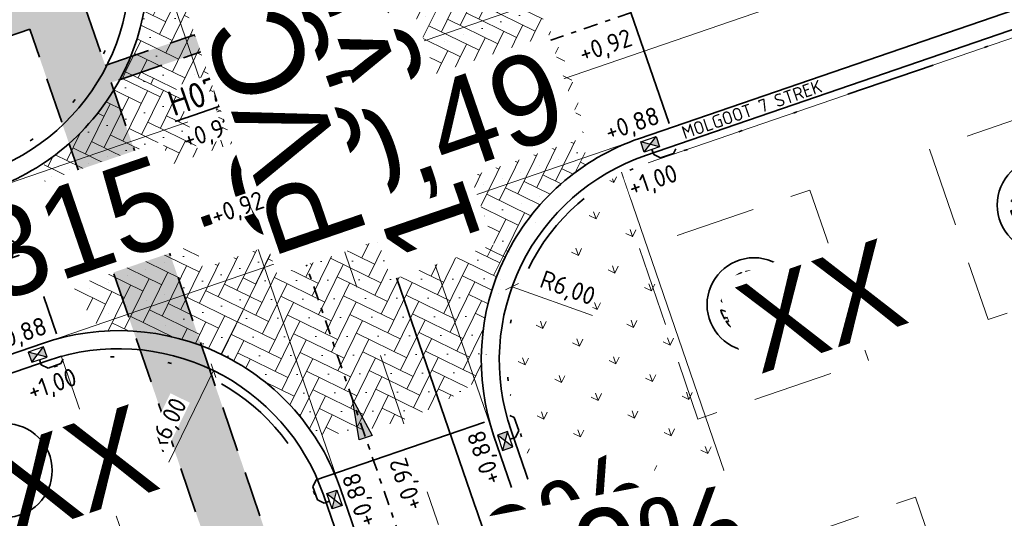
# Model space of a CAD drawing. Header units: metres. Extents: x 264779 to 275389, y 575281 to 580396.
# Tile 107 of 174: x 265380 to 265408, y 576980 to 576994. Entities that reach past the tile are written whole.
import ezdxf
from ezdxf.enums import TextEntityAlignment as Align

# ---------------------------------------------------------------- set-up
doc = ezdxf.new("R2018")
doc.units = ezdxf.units.M
doc.set_wipeout_variables(frame=1)
for name, pattern in [('AM-AS', [16, 10, -2, 2, -2]), ('B-WE-RI-HWA_HUISAANSLUITING_PVC_125-G', [10, 3.25, -0.75, 1.25, -0.75, 1.25, -0.75, 1.25, -0.75]), ('B-WE-RI-HWA_PVC_125-G', [10, 2.25, -1.083333, 2.25, -1.083333, 2.25, -1.083333]), ('B-WE-RI-HWA_PVC_315-G', [10, 2, -1.125, 0.75, -1.125, 2, -1.125, 0.75, -1.125]), ('B-WE-VH-KANTOPSLUITING_TROTTOIRBAND_RWS_[AFMETINGEN1]-G', [10, 2.5, -1.5, 0, -1.5, 0, -1.5, 0, -1.5, 0, -1.5]), ('DASHED', [19.05, 12.7, -6.35]), ('HIDDEN', [9.525, 6.35, -3.175])]:
    doc.linetypes.add(name, pattern=pattern)
for name, color, linetype, lineweight in [('N-CO-AM-AS-G', 10, 'AM-AS', 9), ('N-OI-RI-ALGEMEEN-B.O.B.-T25', 7, 'Continuous', 25), ('N-OI-RI-ALGEMEEN-INFORMATIE-T25', 7, 'Continuous', 25), ('N-OI-RI-ALGEMEEN-STROOMRICHTING-S', 7, 'Continuous', 25), ('N-OI-RI-ALGEMEEN-VERHANG-T25', 7, 'Continuous', 25), ('N-WA-RI-DETAIL1-G', 1, 'HIDDEN', 18), ('N-WE-KL-TRACE-A', 7, 'Continuous', 25), ('N-WE-KL-TRACE-G', 7, 'DASHED', 35), ('N-WE-RI-ALGEMEEN-PUTNUMMER_HWA-T35', 7, 'Continuous', 35), ('N-WE-VH-GOOT_SBS-G', 40, 'Continuous', 35), ('N-WE-VH-KANTOPSLUITING_TROTTOIRBAND_RWS_110-220x250-G', 60, 'B-WE-VH-KANTOPSLUITING_TROTTOIRBAND_RWS_[AFMETINGEN1]-G', 35), ('N-WE-VH-KNIKLIJN_AANDUIDING-G', 30, 'Continuous', 18), ('N-WE-VH-VERHARDING_STRAATBAKSTEEN_DIKFORMAAT_KEPER-G', 40, 'Continuous', 35), ('N-XX-AL-HOOGTELABEL-T25-M', 7, 'Continuous', 25), ('X-XX-AL-AANPIJLING-T25', 7, 'Continuous', 25), ('X-XX-AL-T18-1000', 10, 'Continuous', 18), ('X-XX-AL-VERKANTING_DAKPROFIEL-S', 7, 'Continuous', 25)]:
    doc.layers.add(name, color=color, linetype=linetype, lineweight=lineweight)
for name, color, linetype, lineweight, true_color in [('N-GV-GR-BOOM-S', 7, 'Continuous', 35, 0x00a500), ('N-GV-GR-GRAS_BERMKRUIDENMENGSEL-A', 7, 'Continuous', 18, 0x00a500), ('N-OI-RI-BELUCHTINGSDRAINAGE_PVC_160-G', 3, 'B-WE-RI-DRAINAGE_PVC_160-G', 35, 0x00ff00), ('N-OI-RI-DWA_PVC_250-G', 20, 'B-WE-RI-DWA_PVC_250-G', 35, 0xff3f00), ('N-OI-RI-HWA_BETON_500-G', 150, 'B-WE-RI-HWA_PVC_125-G', 35, 0x007fff), ('N-OI-RI-HWA_KOLKAANSLUITING_PVC_160-G', 150, 'B-WE-RI-HWA_HUISAANSLUITING_PVC_125-G', 35, 0x007fff), ('N-OI-RI-HWA_PVC_315-G', 150, 'B-WE-RI-HWA_PVC_315-G', 35, 0x007fff), ('N-WE-RI-HWA_KOLK-S', 150, 'Continuous', 25, 0x007fff), ('N-WE-RI-HWA_RIOOLPUT_INSPECTIEPUT-S', 150, 'Continuous', 25, 0x007fff), ('N-WE-VH-VERHARDING_STRAATBAKSTEEN_DIKFORMAAT_KEPER-ROOD-PAARS-A', 7, 'Continuous', 18, 0xa45729)]:
    doc.layers.add(name, color=color, linetype=linetype, lineweight=lineweight, true_color=true_color)
doc.layers.add('X-XX-AL-HULPLAAG-G', color=6, linetype='Continuous', lineweight=18, plot=False)
doc.layers.add('X-XX-AL-T70-250', color=210, linetype='Continuous', lineweight=70, plot=False)
doc.styles.add('NLCS-ISO', font='NLCS-ISO.ttf')
doc.styles.add('NLCS-ISO-ANNOTATIVE-T18', font='NLCS-ISO.ttf', dxfattribs={"height": 1.8})
doc.styles.add('NLCS-ISO-ANNOTATIVE-T25', font='NLCS-ISO.ttf', dxfattribs={"height": 2.5})
doc.styles.add('NLCS-ISO-ANNOTATIVE-T35', font='NLCS-ISO.ttf', dxfattribs={"height": 3.5})
doc.styles.add('NLCS-ISO-M1000-T25', font='NLCS-ISO.ttf', dxfattribs={"height": 2.5})
doc.styles.get("Standard").update_dxf_attribs({"font": 'arial.ttf'})
doc.linetypes.add('B-WE-RI-DRAINAGE_PVC_160-G', pattern='A,10.25,-3,[160,NLCS.shx,S=0.25,R=0,X=0,Y=0],-3.5,["o",Standard,S=1,R=0,X=-0.35,Y=-0.35],-3.25', length=20)
doc.linetypes.add('B-WE-RI-DWA_PVC_250-G', pattern='A,6,-5.5,["O   O   O",NLCS-ISO,S=0.5,R=0,X=-2.5,Y=-0.2],-3.5,5', length=20)
doc.dimstyles.new('NLCS-ANNOTATIVE-T25-SCHRAP', dxfattribs={"dimtxt": 2.5, "dimasz": 1.4, "dimexe": 2, "dimexo": 2, "dimgap": 0.7, "dimtad": 1, "dimzin": 0, "dimtxsty": 'NLCS-ISO-ANNOTATIVE-T25', "dimblk": 'OBLIQUE', "dimcen": 2.5, "dimdle": 2, "dimclrd": 256, "dimclre": 256, "dimclrt": 256, "dimadec": 1, "dimazin": 0, "dimtfac": 1, "dimtofl": 0, "dimtmove": 1, "dimatfit": 0, "dimldrblk": 'OBLIQUE', "dimfxl": 2, "dimfxlon": 1, "dimtfillclr": 256, "dimtolj": 1, "dimtzin": 0, "dimlwd": 18, "dimlwe": 18, "dimarcsym": 0})

# ---------------------------------------------------------------- blocks, each defined once
blk = doc.blocks.new('*U37')
h = blk.add_hatch(color=256)
h.dxf.hatch_style = 1
h.paths.add_polyline_path([(10.64, 3.65), (0, 0), (-10.64, -3.65), (0.81, -2.36)])
at = {"flags": 128}
blk.add_lwpolyline([(10.64, 3.65), (0, 0), (-10.64, -3.65), (0.81, -2.36)], close=True, dxfattribs=at)
at = {"lineweight": 30, "flags": 27}
blk.add_attdef('HELLING_2', text='', height=2.5, rotation=206.9534, dxfattribs=at).set_placement((10.72, -1.76), align=Align.TOP_LEFT)
at = {"lineweight": 30}
blk.add_attdef('HELLING', text='', height=2.5, rotation=190.9534, dxfattribs=at).set_placement((-1.23, -6.61), align=Align.TOP_LEFT)
blk = doc.blocks.new('N-SRI-PUT_HWA-SO')
at = {"ltscale": 0.99999}
blk.add_wipeout([(-2, 2), (2, 2), (2, -2), (-2, -2)], dxfattribs=at)
h = blk.add_hatch(color=256, dxfattribs=at)
h.dxf.hatch_style = 1
h.paths.add_polyline_path([(-2, 0, 1), (2, 0, 1)])
at = {"ltscale": 0.99999, "flags": 128}
blk.add_lwpolyline([(-2, -2), (2, -2), (2, 2), (-2, 2)], close=True, dxfattribs=at)
at = {"ltscale": 0.99999}
blk.add_circle((0, 0), 2, dxfattribs=at)
blk = doc.blocks.new('_Oblique')
at = {"color": 0, "linetype": 'ByBlock', "lineweight": -2}
blk.add_line((-0.5, -0.5), (0.5, 0.5), dxfattribs=at)
blk = doc.blocks.new('*D61')
at = {"layer": 'Defpoints', "color": 0, "transparency": 16777216}
for p in [(265385.781, 576983.986), (265383.146, 576978.595)]:
    blk.add_point(p, dxfattribs=at)
at = {"layer": 'X-XX-AL-AANPIJLING-T25', "lineweight": 18, "transparency": 16777216}
blk.add_line((265384.543, 576981.453), (265385.781, 576983.986), dxfattribs=at)
at = {"layer": 'X-XX-AL-AANPIJLING-T25', "lineweight": 18, "transparency": 16777216, "xscale": 0.28, "yscale": 0.28, "zscale": 0.28, "rotation": 63.95339913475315}
blk.add_blockref('_Oblique', (265385.781, 576983.986), dxfattribs=at)
at = {"layer": 'X-XX-AL-AANPIJLING-T25', "transparency": 16777216, "insert": (265384.544, 576982.457), "char_height": 0.5, "attachment_point": 5, "rotation": 63.9534, "style": 'NLCS-ISO-ANNOTATIVE-T25', "bg_fill": 3, "box_fill_scale": 1.1, "bg_fill_color": 256, "bg_fill_true_color": 13158600, "bg_fill_transparency": 0}
blk.add_mtext('\\A1;R6,00', dxfattribs=at)
blk = doc.blocks.new('*D65')
at = {"layer": 'Defpoints', "color": 0, "transparency": 16777216}
for p in [(265394.053, 576986.314), (265399.697, 576984.279)]:
    blk.add_point(p, dxfattribs=at)
at = {"layer": 'X-XX-AL-AANPIJLING-T25', "lineweight": 18, "transparency": 16777216}
blk.add_line((265396.278, 576985.512), (265394.053, 576986.314), dxfattribs=at)
at = {"layer": 'X-XX-AL-AANPIJLING-T25', "lineweight": 18, "transparency": 16777216, "xscale": 0.28, "yscale": 0.28, "zscale": 0.28, "rotation": 160.1769167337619}
blk.add_blockref('_Oblique', (265394.053, 576986.314), dxfattribs=at)
at = {"layer": 'X-XX-AL-AANPIJLING-T25', "transparency": 16777216, "insert": (265395.578, 576986.232), "char_height": 0.5, "attachment_point": 5, "rotation": 340.1769, "style": 'NLCS-ISO-ANNOTATIVE-T25', "bg_fill": 3, "box_fill_scale": 1.1, "bg_fill_color": 256, "bg_fill_true_color": 13158600, "bg_fill_transparency": 0}
blk.add_mtext('\\A1;R6,00', dxfattribs=at)
blk = doc.blocks.new('*U97')
blk.add_wipeout([(-1.125, 0.75), (1.125, 0.75), (1.125, -0.75), (-1.125, -0.75)])
h = blk.add_hatch(color=256)
h.dxf.hatch_style = 1
h.paths.add_polyline_path([(0, 0), (-1.125, 0.75), (-1.125, -0.75)])
h.paths.add_polyline_path([(1.125, -0.75), (1.125, 0.75), (0, 0)])
for p, q in [((-1.125, -0.75), (1.125, 0.75)), ((1.125, -0.75), (-1.125, 0.75))]:
    blk.add_line(p, q)
at = {"flags": 128}
blk.add_lwpolyline([(-1.125, -0.75), (1.125, -0.75), (1.125, 0.75), (-1.125, 0.75)], close=True, dxfattribs=at)
blk = doc.blocks.new('*D132')
at = {"layer": 'Defpoints', "color": 0, "transparency": 16777216}
for p in [(265379.258, 576983.603), (265380.882, 576978.874), (265372.915, 576976.138)]:
    blk.add_point(p, dxfattribs=at)
at = {"layer": 'X-XX-AL-AANPIJLING-T25', "lineweight": 18, "transparency": 16777216}
for p, q in [((265371.669, 576980.997), (265370.912, 576980.737)), ((265371.161, 576981.245), (265373.045, 576975.76)), ((265373.293, 576976.268), (265372.536, 576976.008))]:
    blk.add_line(p, q, dxfattribs=at)
at = {"layer": 'X-XX-AL-AANPIJLING-T25', "lineweight": 18, "transparency": 16777216, "xscale": 0.28, "yscale": 0.28, "zscale": 0.28}
for p, rotation in [((265371.291, 576980.867), 108.9526709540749), ((265372.915, 576976.138), 288.9526709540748)]:
    blk.add_blockref('_Oblique', p, dxfattribs=dict(at, rotation=rotation))
at = {"layer": 'X-XX-AL-AANPIJLING-T25', "transparency": 16777216, "insert": (265371.433, 576979.099), "char_height": 0.5, "attachment_point": 5, "rotation": 108.9527, "style": 'NLCS-ISO-ANNOTATIVE-T25', "bg_fill": 3, "box_fill_scale": 1.1, "bg_fill_color": 256, "bg_fill_true_color": 13158600, "bg_fill_transparency": 0}
blk.add_mtext('\\A1;5,00', dxfattribs=at)
blk = doc.blocks.new('*U157')
at = {"flags": 128}
blk.add_lwpolyline([(0, 0), (127.68, 43.85)], dxfattribs=at)
at = {"layer": 'N-OI-RI-ALGEMEEN-B.O.B.-T25', "lineweight": 30, "ltscale": 0.5, "oblique": 30, "flags": 5}
for tag, p in [('+0,00', (117.98, 39.99)), ('+0,01', (2.66, 0.38))]:
    blk.add_attdef(tag, text='', height=2.5, rotation=18.9552, dxfattribs=at).set_placement(p, align=Align.TOP_LEFT)
at = {"layer": 'N-OI-RI-ALGEMEEN-INFORMATIE-T25', "lineweight": 30, "ltscale": 0.5, "oblique": 30, "flags": 5}
blk.add_attdef('BETON%%C160', text='', height=2.5, rotation=18.9552, dxfattribs=at).set_placement((39.23, 16.62), align=Align.TOP_RIGHT)
at = {"layer": 'N-OI-RI-ALGEMEEN-VERHANG-T25', "lineweight": 30, "ltscale": 0.5, "oblique": 30, "flags": 5}
blk.add_attdef('1:1000', text='', height=2.5, rotation=18.9552, dxfattribs=at).set_placement((26.54, 8.58), align=Align.TOP_LEFT)
blk = doc.blocks.new('*U161')
at = {"flags": 128}
blk.add_lwpolyline([(0, 0), (368.85, 126.68)], dxfattribs=at)
at = {"layer": 'N-OI-RI-ALGEMEEN-B.O.B.-T25', "lineweight": 30, "ltscale": 0.5, "oblique": 30, "flags": 5}
for tag, p in [('+0,00', (357.69, 122.32)), ('+0,01', (0.9, -0.22))]:
    blk.add_attdef(tag, text='', height=2.5, rotation=18.9552, dxfattribs=at).set_placement(p, align=Align.TOP_LEFT)
at = {"layer": 'N-OI-RI-ALGEMEEN-INFORMATIE-T25', "lineweight": 30, "ltscale": 0.5, "oblique": 30, "flags": 5}
blk.add_attdef('BETON%%C160', text='', height=2.5, rotation=18.9552, dxfattribs=at).set_placement((184.72, 66.59), align=Align.TOP_RIGHT)
at = {"layer": 'N-OI-RI-ALGEMEEN-VERHANG-T25', "lineweight": 30, "ltscale": 0.5, "oblique": 30, "flags": 5}
blk.add_attdef('1:1000', text='', height=2.5, rotation=18.9552, dxfattribs=at).set_placement((172.03, 58.55), align=Align.TOP_LEFT)
blk = doc.blocks.new('*U162')
at = {"flags": 128}
blk.add_lwpolyline([(0, 0), (-34.23, 99.66)], dxfattribs=at)
at = {"layer": 'N-OI-RI-ALGEMEEN-B.O.B.-T25', "lineweight": 30, "ltscale": 0.5, "oblique": 30, "flags": 37}
for tag, p in [('+0,00', (-30.3, 89.77)), ('+0,01', (0.22, 0.9))]:
    blk.add_attdef(tag, text='', height=2.5, rotation=108.9534, dxfattribs=at).set_placement(p, align=Align.TOP_LEFT)
at = {"layer": 'N-OI-RI-ALGEMEEN-INFORMATIE-T25', "lineweight": 30, "ltscale": 0.5, "oblique": 30, "flags": 37}
blk.add_attdef('BETON%%C160', text='', height=2.5, rotation=108.9534, dxfattribs=at).set_placement((-21.55, 53.42), align=Align.TOP_RIGHT)
at = {"layer": 'N-OI-RI-ALGEMEEN-VERHANG-T25', "lineweight": 30, "ltscale": 0.5, "oblique": 30, "flags": 37}
blk.add_attdef('1:1000', text='', height=2.5, rotation=108.9534, dxfattribs=at).set_placement((-13.01, 39.42), align=Align.TOP_LEFT)
blk = doc.blocks.new('*U168')
at = {"layer": 'N-OI-RI-ALGEMEEN-STROOMRICHTING-S', "ltscale": 0.99999}
blk.add_hatch(color=256, dxfattribs=at).paths.add_polyline_path([(-39.78, 115.83), (-37.07, 110.82), (-38.84, 110.21)])
at = {"flags": 128}
blk.add_lwpolyline([(0, 0), (-78.28, 227.93)], dxfattribs=at)
at = {"layer": 'N-OI-RI-ALGEMEEN-STROOMRICHTING-S', "ltscale": 0.99999}
blk.add_lwpolyline([(-39.78, 115.83), (-37.07, 110.82), (-38.84, 110.21)], close=True, dxfattribs=at)
at = {"layer": 'N-OI-RI-ALGEMEEN-B.O.B.-T25', "lineweight": 30, "ltscale": 0.5, "oblique": 30}
blk.add_attdef('+0,00', text='', height=2.5, rotation=108.9533, dxfattribs=at).set_placement((-72.57, 212.91), align=Align.TOP_LEFT)
at = {"layer": 'N-OI-RI-ALGEMEEN-B.O.B.-T25', "lineweight": 30, "ltscale": 0.5, "oblique": 30, "flags": 63}
blk.add_attdef('+0,01', text='', height=2.5, rotation=108.9533, dxfattribs=at).set_placement((-0.38, 2.66), align=Align.TOP_LEFT)
at = {"layer": 'N-OI-RI-ALGEMEEN-INFORMATIE-T25', "lineweight": 30, "ltscale": 0.5, "oblique": 30}
blk.add_attdef('BETON%%C160', text='', height=2.5, rotation=108.9533, dxfattribs=at).set_placement((-40.47, 108.67), align=Align.TOP_RIGHT)
at = {"layer": 'N-OI-RI-ALGEMEEN-VERHANG-T25', "lineweight": 30, "ltscale": 0.5, "oblique": 30}
blk.add_attdef('1:1000', text='', height=2.5, rotation=108.9533, dxfattribs=at).set_placement((-33.03, 97.72), align=Align.TOP_LEFT)
blk = doc.blocks.new('BOOM')
blk.add_lwpolyline([(0.4, 4.34), (0.41, 4.35), (0.41, 4.36), (0.42, 4.37), (0.43, 4.38), (0.44, 4.38), (0.44, 4.39), (0.45, 4.4), (0.46, 4.41), (0.46, 4.42), (0.47, 4.43), (0.47, 4.44), (0.48, 4.46), (0.48, 4.48), (0.47, 4.5), (0.47, 4.53), (0.44, 4.64, -0.52938), (0.49, 4.7, -0.087139), (2.05, 4.26, -0.372341), (2.11, 4.12), (2.17, 3.8), (2.01, 3.64), (1.84, 3.67), (1.63, 3.52), (1.71, 3.32), (1.92, 3.25), (2.5, 3.38), (2.64, 3.31), (2.63, 3.18), (2.5, 3.1), (2.38, 2.71), (2.53, 2.46), (2.92, 3.09, -0.504641), (3.14, 2.89, 0.331948), (3.27, 2.69, 0.282008), (3.68, 2.77), (3.65, 2.75, -0.512156), (3.84, 2.75, -0.16076), (4.7, -0.05), (4.59, -0.16), (4.59, -0.27), (4.48, -0.29), (4.5, -0.4), (4.33, -0.35), (4.28, -0.48), (4.48, -0.61), (4.55, -0.66), (4.66, -0.55, -0.106371), (4, -2.41), (3.42, -2.03), (3.31, -2.1), (3.24, -1.79), (3.03, -1.54), (2.79, -1.55), (2.79, -1.83), (2.61, -2.47), (2.64, -2.59), (2.77, -2.61), (3.62, -2.93, -0.236298), (-0.21, -4.62, 0.159625), (-0.32, -4.4, 0.350802), (-0.29, -4.17, -0.504641), (-0.55, -4.05), (-0.49, -3.84), (-0.6, -3.65), (-0.74, -3.67), (-0.76, -3.82), (-0.87, -3.88), (-1, -3.79), (-1.11, -3.2), (-1.19, -3.12), (-1.4, -3.13), (-1.46, -3.38), (-1.55, -3.41), (-1.63, -3.62), (-1.85, -3.5, 0.733583), (-1.77, -3.66, -0.861625), (-1.72, -3.81, 0.279978), (-1.88, -4.05), (-1.88, -4.06, -0.827056), (-2.04, -4.23, -0.116774), (-3.83, -2.36), (-3.79, -2.35), (-3.76, -2.34), (-3.74, -2.33), (-3.72, -2.32), (-3.71, -2.31), (-3.7, -2.3), (-3.69, -2.29), (-3.47, -2.01), (-3.47, -2), (-3.47, -1.99), (-3.46, -1.99), (-3.46, -1.98), (-3.46, -1.97), (-3.45, -1.96), (-3.45, -1.95), (-3.44, -1.94), (-3.44, -1.92), (-3.43, -1.91), (-3.42, -1.9), (-3.42, -1.88), (-3.41, -1.87), (-3.4, -1.85), (-3.39, -1.84), (-3.39, -1.82), (-3.38, -1.81), (-3.38, -1.79), (-3.38, -1.78), (-3.38, -1.77), (-3.38, -1.76), (-3.38, -1.75), (-3.38, -1.74), (-3.39, -1.73), (-3.4, -1.73), (-3.4, -1.72), (-3.41, -1.72), (-3.42, -1.72), (-3.43, -1.72), (-3.44, -1.72), (-3.45, -1.72), (-3.46, -1.71), (-3.47, -1.71), (-3.48, -1.71), (-3.49, -1.7), (-3.5, -1.69), (-3.52, -1.68), (-3.53, -1.67), (-3.54, -1.67), (-3.55, -1.66), (-3.56, -1.65), (-3.58, -1.64), (-3.59, -1.62), (-3.6, -1.61), (-3.83, -1.87), (-3.84, -1.86), (-3.85, -1.84), (-3.86, -1.83), (-3.87, -1.81), (-3.88, -1.8), (-3.89, -1.79), (-3.91, -1.78), (-3.94, -1.77), (-3.98, -1.78), (-4.04, -1.79), (-4.11, -1.81, -0.040997), (-4.42, -0.95), (-4.26, -0.97), (-4.11, -1.07), (-4.04, -1), (-3.95, -0.85), (-4.03, -0.72), (-3.99, -0.52), (-4.17, -0.51), (-4.29, -0.39), (-4.51, -0.53, -0.05814), (-4.6, 0.76), (-4.47, 0.74), (-3.96, 0.34), (-3.74, 0.41), (-2.88, 0.64), (-2.81, 0.92), (-3.14, 1.05), (-3.19, 1.16), (-3.8, 1.46), (-3.81, 1.63), (-4.02, 1.8), (-4.1, 1.97), (-3.96, 2.19), (-3.65, 2.24), (-3.36, 2.43), (-3.36, 2.62), (-3.54, 2.83), (-3.49, 2.92), (-3.56, 3.05, -0.13428), (-1.53, 4.46, -0.541727), (-1.47, 4.41), (-1.48, 4.28), (-1.48, 4.21), (-1.47, 4.16), (-1.46, 4.12), (-1.44, 4.09), (-1.42, 4.07), (-1.39, 4.05), (-1.37, 4.03), (-1.35, 4.02), (-1.33, 4), (-1.32, 3.99), (-1.3, 3.97), (-1.29, 3.96), (-1.27, 3.95), (-1.26, 3.94), (-1.24, 3.94), (-1.23, 3.94), (-1.21, 3.94), (-1.19, 3.95), (-1.17, 3.96), (-1.15, 3.97), (-1.14, 3.98), (-1.12, 3.99), (-1.1, 4), (-1.08, 4), (-1.06, 4.01), (-1.04, 4.01), (-1.02, 4.01), (-1, 4.02), (-0.98, 4.02), (-0.97, 4.02), (-0.95, 4.03), (-0.94, 4.04), (-0.92, 4.05), (-0.91, 4.06), (-0.9, 4.08), (-0.89, 3.99), (-0.87, 3.96), (-0.77, 3.8), (-0.56, 3.68), (-0.85, 4.16), (-0.85, 4.17), (-0.85, 4.18), (-0.84, 4.2), (-0.84, 4.21), (-0.85, 4.23), (-0.85, 4.24), (-0.86, 4.25), (-0.88, 4.27), (-0.9, 4.28), (-0.92, 4.3), (-0.94, 4.32), (-0.97, 4.35), (-1, 4.38), (-1.03, 4.42), (-1.11, 4.52, -0.543104), (-1.08, 4.59, -0.046766), (-0.22, 4.72, -0.385168), (-0.17, 4.68), (-0.14, 4.5), (-0.13, 4.45), (-0.11, 4.41), (-0.1, 4.38), (-0.08, 4.37), (-0.06, 4.36), (-0.04, 4.36), (-0.03, 4.36), (-0.01, 4.36), (0.01, 4.35), (0.02, 4.35), (0.04, 4.34), (0.06, 4.34), (0.07, 4.33), (0.09, 4.32), (0.1, 4.32), (0.11, 4.31), (0.13, 4.3), (0.14, 4.3), (0.15, 4.29), (0.17, 4.28), (0.18, 4.28), (0.19, 4.27), (0.19, 4.26), (0.2, 4.25), (0.21, 4.24), (0.21, 4.23), (0.22, 4.23), (0.22, 4.22), (0.23, 4.21), (0.23, 4.21), (0.24, 4.2), (0.25, 4.2), (0.26, 4.2), (0.27, 4.21), (0.28, 4.21), (0.29, 4.22), (0.3, 4.22), (0.31, 4.23), (0.32, 4.24), (0.33, 4.26), (0.34, 4.27), (0.35, 4.28), (0.36, 4.3), (0.37, 4.31), (0.38, 4.32), (0.39, 4.33)], format="xyb", close=True)
blk.add_circle((0, 0), 0.138)
at = {"lineweight": 30, "flags": 104}
blk.add_attdef('01', text='', height=1.8, dxfattribs=at).set_placement((-2.45, 3.09), align=Align.TOP_LEFT)
blk = doc.blocks.new('*U222')
at = {"layer": 'N-OI-RI-ALGEMEEN-STROOMRICHTING-S', "ltscale": 0.99999}
blk.add_hatch(color=256, dxfattribs=at).paths.add_polyline_path([(-26.14, 76.11), (-23.42, 71.1), (-25.2, 70.49)])
at = {"flags": 128}
blk.add_lwpolyline([(0, 0), (-37.88, 110.3)], dxfattribs=at)
at = {"layer": 'N-OI-RI-ALGEMEEN-STROOMRICHTING-S', "ltscale": 0.99999}
blk.add_lwpolyline([(-26.14, 76.11), (-23.42, 71.1), (-25.2, 70.49)], close=True, dxfattribs=at)
at = {"layer": 'N-OI-RI-ALGEMEEN-B.O.B.-T25', "lineweight": 30, "ltscale": 0.5, "oblique": 30, "flags": 37}
for tag, p in [('+0,00', (-33.95, 100.41)), ('+0,01', (-3.79, -0.48))]:
    blk.add_attdef(tag, text='', height=2.5, rotation=108.9534, dxfattribs=at).set_placement(p, align=Align.TOP_LEFT)
at = {"layer": 'N-OI-RI-ALGEMEEN-INFORMATIE-T25', "lineweight": 30, "ltscale": 0.5, "oblique": 30, "flags": 37}
blk.add_attdef('BETON%%C160', text='', height=2.5, rotation=108.9534, dxfattribs=at).set_placement((-35.76, 94.96), align=Align.TOP_RIGHT)
at = {"layer": 'N-OI-RI-ALGEMEEN-VERHANG-T25', "lineweight": 30, "ltscale": 0.5, "oblique": 30, "flags": 37}
blk.add_attdef('1:1000', text='', height=2.5, rotation=108.9534, dxfattribs=at).set_placement((-28.73, 85.21), align=Align.TOP_LEFT)

msp = doc.modelspace()

# ---------------------------------------------------------------- hatches: boundary and pattern name
at = {"layer": 'N-GV-GR-GRAS_BERMKRUIDENMENGSEL-A'}
h = msp.add_hatch(dxfattribs=at)
h.set_pattern_fill('AGR-KRUIDEN', color=256, scale=0.5625, pattern_type=2)
h.set_pattern_definition([(109.0885258, (229946.4539, 679547.0011), (-1.011904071, 0.491604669), [0.2109375, -1.380052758]), (64.0885258, (229946.4539, 679547.0011), (-1.011904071, 0.491604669), [0.2109375, -0.9140625]), (154.0885258, (229946.4539, 679547.0011), (-0.491604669, -1.011904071), [0.2109375, -0.9140625])])
h.paths.add_polyline_path([(265397.099, 576989.442, 0.375101), (265394.231, 576982.402), (265396.504, 576975.781, 0.375101), (265403.093, 576971.988)])
at = {"layer": 'N-WE-KL-TRACE-A'}
h = msp.add_hatch(dxfattribs=at)
h.set_pattern_fill('DOTS', color=256, scale=0.5, angle=-0.069)
h.set_pattern_definition([(19.019479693, (53607.36198, 115305.85214), (0.02330677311, 0.175950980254), [0, -0.15875])])
h.paths.add_polyline_path([(265327.755, 576975.274), (265328.284, 576973.732), (265330.649, 576974.544), (265330.811, 576974.071), (265328.447, 576973.259), (265331.026, 576965.75), (265333.39, 576966.562), (265333.553, 576966.089), (265330.715, 576965.115), (265327.282, 576975.112), (265302.25, 576966.515), (265296.331, 576983.937), (265248.543, 576967.444), (265253.844, 576952.084), (265253.371, 576951.921), (265248.07, 576967.281), (265234.364, 576962.551), (265234.2, 576963.023), (265259.96, 576971.913), (265257.072, 576980.279), (265257.545, 576980.442), (265260.432, 576972.076), (265286.9, 576981.211), (265284.013, 576989.577), (265284.486, 576989.74), (265287.373, 576981.374), (265296.17, 576984.41), (265285.353, 577016.246), (265286.915, 577016.777), (265303.28, 576968.613), (265380.151, 576995.012), (265363.785, 577042.669), (265365.346, 577043.205), (265374.891, 577015.41), (265455.352, 577043.041), (265455.888, 577041.481), (265375.427, 577013.849), (265382.777, 576992.446), (265464.49, 577020.508), (265464.652, 577020.035), (265462.288, 577019.223), (265464.867, 577011.713), (265467.231, 577012.525), (265467.393, 577012.052), (265464.556, 577011.078), (265461.815, 577019.06), (265382.94, 576991.973), (265393.03, 576962.587), (265427.338, 576974.369), (265424.627, 576982.267), (265426.188, 576982.803), (265428.899, 576974.905), (265473.51, 576990.225), (265474.05, 576988.666), (265393.566, 576961.027), (265400.927, 576939.596), (265399.367, 576939.06), (265392.005, 576960.491), (265390.587, 576960.004), (265390.051, 576961.564), (265391.47, 576962.051), (265380.687, 576993.452), (265356.28, 576985.07), (265359.713, 576975.073), (265356.876, 576974.099), (265356.713, 576974.571), (265359.078, 576975.383), (265356.499, 576982.893), (265354.134, 576982.081), (265353.972, 576982.554), (265356.336, 576983.366), (265355.807, 576984.907)])
at = {"layer": 'N-WE-VH-VERHARDING_STRAATBAKSTEEN_DIKFORMAAT_KEPER-ROOD-PAARS-A'}
h = msp.add_hatch(dxfattribs=at)
h.set_pattern_fill('AVH-SBS_DIKFORMAAT_KEPER', color=256, scale=28.125, angle=224.86, pattern_type=2)
h.set_pattern_definition([(243.94852576, (70175.6281, 116715.6657), (0.1782353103, -0.51914757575), [1.5525, -0.77625]), (153.94852576, (70176.67416, 116715.15435), (0.1782353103, -0.51914757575), [1.5525, -0.77625]), (243.94852576, (70175.3763, 116714.70876), (0.1782353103, -0.51914757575), [0, -2.32875]), (243.94852576, (70176.0659, 116715.2357), (0.1782353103, -0.51914757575), [0, -2.32875])])
edge = h.paths.add_edge_path()
edge.add_line((265393.858, 576987.133), (265388.58, 576989.713))
edge.add_line((265388.58, 576989.713), (265386, 576984.435))
edge.add_arc((265383.146, 576978.595), 6.5, 33.8185, 63.9534, ccw=False)
edge.add_arc((265388.58, 576989.713), 7.5, 269.745, 308.1618)
edge.add_arc((265399.697, 576984.279), 6.5, 153.9534, 184.0883, ccw=False)
edge = h.paths.add_edge_path()
edge.add_line((265383.302, 576992.292), (265388.58, 576989.713))
edge.add_line((265388.58, 576989.713), (265391.159, 576994.99))
edge.add_arc((265394.013, 577000.83), 6.5, 213.8185, 243.9534, ccw=False)
edge.add_arc((265388.58, 576989.713), 7.5, 89.745, 128.1618)
edge.add_arc((265377.462, 576995.146), 6.5, -26.0466, 4.0883, ccw=False)
h = msp.add_hatch(dxfattribs=at)
h.set_pattern_fill('AVH-SBS_DIKFORMAAT_KEPER', color=256, scale=28.125, angle=134.86, pattern_type=2)
h.set_pattern_definition([(153.94852576, (70175.6281, 116715.6657), (-0.51914757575, -0.1782353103), [1.5525, -0.77625]), (63.94852576, (70175.1167, 116714.61964), (-0.51914757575, -0.1782353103), [1.5525, -0.77625]), (153.94852576, (70174.67113, 116715.9175), (-0.51914757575, -0.1782353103), [0, -2.32875]), (153.94852576, (70175.19805, 116715.2279), (-0.51914757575, -0.1782353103), [0, -2.32875])])
edge = h.paths.add_edge_path()
edge.add_line((265391.159, 576994.99), (265388.58, 576989.713))
edge.add_line((265388.58, 576989.713), (265393.858, 576987.133))
edge.add_arc((265399.697, 576984.279), 6.5, 123.8185, 153.9534, ccw=False)
edge.add_arc((265388.58, 576989.713), 7.5, 359.745, 360)
edge.add_arc((265388.58, 576989.713), 7.5, 0, 38.1618)
edge.add_arc((265394.013, 577000.83), 6.5, 243.9534, 274.0883, ccw=False)
edge = h.paths.add_edge_path()
edge.add_line((265386, 576984.435), (265388.58, 576989.713))
edge.add_line((265388.58, 576989.713), (265383.302, 576992.292))
edge.add_arc((265377.462, 576995.146), 6.5, 303.8185, 333.9534, ccw=False)
edge.add_arc((265388.58, 576989.713), 7.5, 179.745, 180)
edge.add_arc((265388.58, 576989.713), 7.5, 180, 218.1618)
edge.add_arc((265383.146, 576978.595), 6.5, 63.9534, 94.0883, ccw=False)

# ---------------------------------------------------------------- linework, layer by layer
at = {"layer": 'N-CO-AM-AS-G'}
for points in [[(265405.343, 576940.901), (265370.035, 577043.713)], [(265289.228, 576955.593), (265507.809, 577030.658)]]:
    msp.add_lwpolyline(points, dxfattribs=at)
at = {"layer": 'N-OI-RI-BELUCHTINGSDRAINAGE_PVC_160-G'}
msp.add_circle((265408.794, 576988.578), 1.3, dxfattribs=at)
at = {"layer": 'N-WA-RI-DETAIL1-G', "ltscale": 0.35, "flags": 128}
for points in [[(265405.618, 576990.131), (265407.242, 576985.402), (265411.971, 576987.026), (265410.347, 576991.755)], [(265397.579, 576987.37), (265399.203, 576982.641), (265403.931, 576984.265), (265402.307, 576988.994)], [(265376.83, 576982.77), (265378.454, 576978.041), (265383.183, 576979.665), (265381.559, 576984.394)], [(265400.502, 576978.858), (265402.126, 576974.129), (265406.855, 576975.753), (265405.231, 576980.482)]]:
    msp.add_lwpolyline(points, close=True, dxfattribs=at)
at = {"layer": 'N-WE-KL-TRACE-G', "ltscale": 0.1}
for points in [[(265455.888, 577041.481), (265375.427, 577013.849), (265382.777, 576992.446), (265464.49, 577020.508)], [(265461.815, 577019.06), (265382.94, 576991.973), (265393.03, 576962.587), (265427.338, 576974.369)], [(265390.051, 576961.564), (265391.47, 576962.051), (265380.687, 576993.452), (265356.28, 576985.07), (265359.713, 576975.073), (265356.876, 576974.099), (265356.713, 576974.571), (265359.078, 576975.383), (265356.499, 576982.893), (265354.134, 576982.081), (265353.972, 576982.554), (265356.336, 576983.366), (265355.807, 576984.907), (265327.755, 576975.274)]]:
    msp.add_lwpolyline(points, dxfattribs=at)
at = {"layer": 'N-WE-VH-GOOT_SBS-G', "flags": 128}
for points in [[(265451.797, 577028.075), (265448.711, 577037.06), (265388.654, 577016.436, -0.414214), (265380.395, 577020.472), (265372.163, 577044.444), (265367.907, 577042.982), (265383.61, 576997.257, -0.414214), (265379.573, 576988.999), (265354.693, 576980.454), (265354.531, 576980.927), (265379.411, 576989.471, 0.414214), (265383.137, 576997.095), (265367.272, 577043.292), (265372.474, 577045.079), (265380.868, 577020.634, 0.414214), (265388.492, 577016.908), (265449.022, 577037.696), (265452.27, 577028.238)], [(265404.082, 576971.511), (265455.154, 576989.05, 0.414214), (265459.191, 576997.309), (265456.917, 577003.929, 0.414214), (265448.658, 577007.966), (265397.586, 576990.427, 0.414214), (265393.55, 576982.168), (265395.823, 576975.547, 0.414214)]]:
    msp.add_lwpolyline(points, format="xyb", close=True, dxfattribs=at)
msp.add_lwpolyline([(265448.821, 577007.493), (265397.749, 576989.954, 0.414214), (265394.023, 576982.33), (265396.296, 576975.71, 0.414214), (265403.92, 576971.984), (265454.992, 576989.523, 0.414214), (265458.718, 576997.146), (265456.444, 577003.767, 0.414214), (265448.821, 577007.493)], format="xyb", dxfattribs=at)
at = {"layer": 'N-WE-VH-KANTOPSLUITING_TROTTOIRBAND_RWS_110-220x250-G', "ltscale": 0.99999, "flags": 128}
msp.add_lwpolyline([(265403.848, 576972.192), (265454.921, 576989.731, 0.414214), (265458.51, 576997.075), (265456.236, 577003.695, 0.414214), (265448.892, 577007.285), (265397.82, 576989.746, 0.414214), (265394.231, 576982.402), (265396.504, 576975.781, 0.414214)], format="xyb", close=True, dxfattribs=at)
at = {"layer": 'N-WE-VH-KNIKLIJN_AANDUIDING-G', "ltscale": 0.75}
for points in [[(265388.58, 576989.713), (265391.159, 576994.99)], [(265383.303, 576992.293), (265388.58, 576989.713)], [(265385.999, 576984.434), (265388.58, 576989.713)], [(265388.58, 576989.713), (265393.858, 576987.133)]]:
    msp.add_lwpolyline(points, dxfattribs=at)
at = {"layer": 'N-WE-VH-VERHARDING_STRAATBAKSTEEN_DIKFORMAAT_KEPER-G', "flags": 128}
for points in [[(265367.907, 577042.982), (265383.61, 576997.257, -0.414214), (265379.573, 576988.999), (265354.693, 576980.454), (265356.155, 576976.198), (265381.035, 576984.743, -0.414214), (265389.294, 576980.706), (265403.405, 576939.617), (265407.661, 576941.079), (265401.02, 576960.415, -0.414214), (265405.057, 576968.674), (265465.114, 576989.298), (265459.755, 577004.904, -0.414214), (265463.791, 577013.162), (265466.672, 577014.152), (265465.211, 577018.408), (265462.329, 577017.418, -0.414214), (265454.071, 577021.455), (265448.711, 577037.06), (265388.654, 577016.436, -0.414214), (265380.395, 577020.472), (265372.163, 577044.444)], [(265404.082, 576971.511), (265455.154, 576989.05, 0.414214), (265459.191, 576997.309), (265456.917, 577003.929, 0.414214), (265448.658, 577007.966), (265397.586, 576990.427, 0.414214), (265393.55, 576982.168), (265395.823, 576975.547, 0.414214)]]:
    msp.add_lwpolyline(points, format="xyb", close=True, dxfattribs=at)
at = {"layer": 'X-XX-AL-HULPLAAG-G'}
for points in [[(265407.661, 576941.079), (265370.814, 577048.373)], [(265403.215, 576940.17), (265366.558, 577046.911)], [(265288.498, 576957.722), (265312.113, 576965.831), (265325.146, 576970.307), (265343.031, 576976.449), (265360.263, 576982.367), (265372.841, 576986.687), (265451.324, 577013.639), (265466.287, 577018.777), (265498.027, 577029.678), (265507.078, 577032.786)], [(265289.959, 576953.465), (265313.574, 576961.575), (265326.607, 576966.051), (265344.493, 576972.193), (265361.724, 576978.111), (265374.303, 576982.431), (265452.786, 577009.383), (265467.748, 577014.521), (265499.489, 577025.422), (265508.54, 577028.53)]]:
    msp.add_lwpolyline(points, dxfattribs=at)
at = {"layer": 'X-XX-AL-HULPLAAG-G', "flags": 128}
msp.add_lwpolyline([(265403.111, 576971.938), (265397.082, 576989.492)], dxfattribs=at)
at = {"layer": 'X-XX-AL-T70-250'}
msp.add_circle((265388.58, 576989.713), 0.3, dxfattribs=at)

# ---------------------------------------------------------------- block references
at = {"layer": 'N-GV-GR-BOOM-S'}
ref = msp.add_blockref('BOOM', (265408.794, 576988.578), dxfattribs=dict(at, xscale=0.2, yscale=0.2, zscale=0.2, rotation=19.0885257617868))
lines = msp.add_mtext('XX', dxfattribs={"layer": '0', "insert": (265408.129, 576989.003), "char_height": 2.5, "attachment_point": 1, "rotation": 19.0885, "bg_fill": 3, "box_fill_scale": 1.125, "bg_fill_color": 256, "bg_fill_transparency": 0})
ref.add_attrib('01', '', (265408.129, 576989.003)).embed_mtext(lines)

# ---------------------------------------------------------------- next in the draw order: block references
at = {"layer": 'N-WE-RI-HWA_KOLK-S'}
for p, xscale, yscale, zscale, rotation in [((265397.88, 576990.263), -0.2, 0.2, 0.2, 18.95339914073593), ((265380.903, 576984.433), 0.2, 0.2, 0.2, 18.95339913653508), ((265393.859, 576982.036), 0.1999999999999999, 0.1999999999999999, 0.1999999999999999, 108.9533991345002), ((265389.13, 576980.412), -0.2, 0.2, 0.2, 288.9533991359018)]:
    msp.add_blockref('*U97', p, dxfattribs=dict(at, xscale=xscale, yscale=yscale, zscale=zscale, rotation=rotation))
at = {"layer": 'N-WE-RI-HWA_RIOOLPUT_INSPECTIEPUT-S', "xscale": 0.2000000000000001, "yscale": 0.2000000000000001, "zscale": 0.2000000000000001, "rotation": 198.9533991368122}
msp.add_blockref('N-SRI-PUT_HWA-SO', (265387.15, 576990.411), dxfattribs=at)

# ---------------------------------------------------------------- next in the draw order: dimensions: what is measured, and where the dimension line sits
at = {"layer": 'X-XX-AL-AANPIJLING-T25'}
for center, mpoint, picture, middle in [((265399.697, 576984.279), (265394.053, 576986.314), '*D65', (265395.429, 576985.818)), ((265383.146, 576978.595), (265385.781, 576983.986), '*D61', (265384.939, 576982.264))]:
    dim = msp.add_radius_dim(center=center, mpoint=mpoint, dimstyle='NLCS-ANNOTATIVE-T25-SCHRAP', override={"dimtfill": 1}, dxfattribs=at)
    dim.commit()
    dim.dimension.update_dxf_attribs({"geometry": picture, "text_midpoint": middle, "dimtype": 164})

# ---------------------------------------------------------------- next in the draw order: linework, layer by layer
at = {"layer": 'N-OI-RI-BELUCHTINGSDRAINAGE_PVC_160-G'}
msp.add_circle((265400.755, 576985.817), 1.3, dxfattribs=at)
at = {"layer": 'N-OI-RI-HWA_KOLKAANSLUITING_PVC_160-G', "flags": 128}
for points in [[(265397.346, 576993.912), (265398.621, 576990.2), (265398.528, 576990.01), (265398.168, 576989.886), (265397.978, 576989.979), (265397.929, 576990.121)], [(265380.369, 576988.082), (265381.644, 576984.37), (265381.551, 576984.18), (265381.191, 576984.056), (265381.001, 576984.149), (265380.952, 576984.291)], [(265390.21, 576981.502), (265393.922, 576982.777), (265394.113, 576982.684), (265394.236, 576982.324), (265394.143, 576982.134), (265394.001, 576982.085)], [(265390.21, 576981.502), (265388.626, 576980.958), (265388.533, 576980.767), (265388.656, 576980.408), (265388.847, 576980.315), (265388.989, 576980.363)]]:
    msp.add_lwpolyline(points, dxfattribs=at)
at = {"layer": 'N-WE-VH-KANTOPSLUITING_TROTTOIRBAND_RWS_110-220x250-G', "ltscale": 0.99999, "flags": 128}
for points in [[(265379.635, 577006.615), (265382.929, 576997.024, -0.414214), (265379.34, 576989.68), (265354.459, 576981.135)], [(265356.388, 576975.517), (265381.269, 576984.062, -0.414214), (265388.613, 576980.472), (265391.374, 576972.433)]]:
    msp.add_lwpolyline(points, format="xyb", dxfattribs=at)
at = {"layer": 'X-XX-AL-HULPLAAG-G', "flags": 128}
msp.add_lwpolyline([(265448.892, 577007.285), (265397.82, 576989.746)], dxfattribs=at)

# ---------------------------------------------------------------- next in the draw order: block references
at = {"layer": 'N-GV-GR-BOOM-S'}
ref = msp.add_blockref('BOOM', (265400.755, 576985.817), dxfattribs=dict(at, xscale=0.2, yscale=0.2, zscale=0.2, rotation=19.0885257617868))
lines = msp.add_mtext('XX', dxfattribs={"layer": '0', "insert": (265400.09, 576986.242), "char_height": 2.5, "attachment_point": 1, "rotation": 19.0885, "bg_fill": 3, "box_fill_scale": 1.125, "bg_fill_color": 256, "bg_fill_transparency": 0})
ref.add_attrib('01', '', (265400.09, 576986.242)).embed_mtext(lines)
ref = msp.add_blockref('BOOM', (265380.007, 576981.217), dxfattribs=dict(at, xscale=0.2, yscale=0.2, zscale=0.2, rotation=19.0885257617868))
lines = msp.add_mtext('XX', dxfattribs={"layer": '0', "insert": (265379.342, 576981.642), "char_height": 2.5, "attachment_point": 1, "rotation": 19.0885, "bg_fill": 3, "box_fill_scale": 1.125, "bg_fill_color": 256, "bg_fill_transparency": 0})
ref.add_attrib('01', '', (265379.342, 576981.642)).embed_mtext(lines)
at = {"layer": 'N-OI-RI-HWA_BETON_500-G'}
ref = msp.add_blockref('*U162', (265387.02, 576990.789), dxfattribs=dict(at, xscale=0.2, yscale=0.2, zscale=0.2))
lines = msp.add_mtext('-0,68', dxfattribs={"layer": 'N-OI-RI-ALGEMEEN-B.O.B.-T25', "ltscale": 0.5, "insert": (265387.065, 576990.97), "char_height": 2.5, "attachment_point": 1, "rotation": 108.9534, "bg_fill": 3, "box_fill_scale": 1.1, "bg_fill_color": 256, "bg_fill_transparency": 0})
ref.add_attrib('+0,01', '', (265387.065, 576990.97)).embed_mtext(lines)
at = {"layer": 'N-OI-RI-HWA_PVC_315-G'}
ref = msp.add_blockref('*U157', (265361.236, 576981.512), dxfattribs=dict(at, xscale=0.2, yscale=0.2, zscale=0.2))
lines = msp.add_mtext('-0,49', dxfattribs={"layer": 'N-OI-RI-ALGEMEEN-B.O.B.-T25', "ltscale": 0.5, "insert": (265384.832, 576989.509), "char_height": 2.5, "attachment_point": 1, "rotation": 18.9552, "bg_fill": 3, "box_fill_scale": 1.1, "bg_fill_color": 256, "bg_fill_transparency": 0})
ref.add_attrib('+0,00', '', (265384.832, 576989.509)).embed_mtext(lines)
lines = msp.add_mtext('PVC %%C315', dxfattribs={"layer": 'N-OI-RI-ALGEMEEN-INFORMATIE-T25', "ltscale": 0.5, "insert": (265369.081, 576984.835), "char_height": 2.5, "attachment_point": 1, "rotation": 18.9552, "bg_fill": 3, "box_fill_scale": 1.1, "bg_fill_color": 256, "bg_fill_transparency": 0})
ref.add_attrib('BETON%%C160', '', (265369.081, 576984.835)).embed_mtext(lines)
at = {"layer": 'X-XX-AL-VERKANTING_DAKPROFIEL-S'}
ref = msp.add_blockref('*U37', (265392.559, 576978.127), dxfattribs=dict(at, xscale=0.2, yscale=0.2, zscale=0.2, rotation=180))
lines = msp.add_mtext('2,0%', dxfattribs={"layer": '0', "insert": (265390.415, 576978.48), "char_height": 2.5, "attachment_point": 1, "rotation": 26.9534, "bg_fill": 3, "box_fill_scale": 1.15, "bg_fill_color": 256, "bg_fill_transparency": 0})
ref.add_attrib('HELLING_2', '', (265390.415, 576978.48)).embed_mtext(lines)
lines = msp.add_mtext('2,0%', dxfattribs={"layer": '0', "insert": (265392.805, 576979.448), "char_height": 2.5, "attachment_point": 1, "rotation": 10.9534, "bg_fill": 3, "box_fill_scale": 1.15, "bg_fill_color": 256, "bg_fill_transparency": 0})
ref.add_attrib('HELLING', '', (265392.805, 576979.448)).embed_mtext(lines)

# ---------------------------------------------------------------- next in the draw order: texts
at = {"layer": 'N-WE-RI-ALGEMEEN-PUTNUMMER_HWA-T35', "insert": (265385.44, 576991.093), "char_height": 0.7, "width": 0.7, "attachment_point": 5, "rotation": 19.0885, "style": 'NLCS-ISO-ANNOTATIVE-T35', "bg_fill": 3, "box_fill_scale": 1.1, "bg_fill_color": 256, "bg_fill_true_color": 13158600, "bg_fill_transparency": 0}
msp.add_mtext('{\\LH07\\P\\H0.71429x;\\l+0,91}', dxfattribs=at)
at = {"layer": 'X-XX-AL-T18-1000', "insert": (265400.694, 576991.229), "char_height": 0.36, "width": 4.0716, "attachment_point": 5, "rotation": 18.9534, "style": 'NLCS-ISO-ANNOTATIVE-T18', "bg_fill": 3, "box_fill_scale": 1.1, "bg_fill_color": 256, "bg_fill_transparency": 0}
msp.add_mtext('MOLGOOT 7 STREK', dxfattribs=at)

# ---------------------------------------------------------------- next in the draw order: dimensions: what is measured, and where the dimension line sits
at = {"layer": 'X-XX-AL-AANPIJLING-T25'}
dim = msp.add_linear_dim(base=(265372.915, 576976.138), p1=(265379.258, 576983.603), p2=(265380.882, 576978.874), angle=108.9527, dimstyle='NLCS-ANNOTATIVE-T25-SCHRAP', override={"dimtad": 4, "dimtfill": 1}, dxfattribs=at)
dim.commit()
dim.dimension.update_dxf_attribs({"geometry": '*D132', "text_midpoint": (265371.849, 576979.242), "dimtype": 160})

# ---------------------------------------------------------------- next in the draw order: linework, layer by layer
at = {"layer": 'N-OI-RI-BELUCHTINGSDRAINAGE_PVC_160-G'}
msp.add_circle((265380.007, 576981.217), 1.3, dxfattribs=at)
at = {"layer": 'N-WE-VH-GOOT_SBS-G', "flags": 128}
msp.add_lwpolyline([(265356.317, 576975.725), (265381.197, 576984.27, -0.414214), (265388.821, 576980.544), (265402.932, 576939.454), (265403.405, 576939.617), (265389.294, 576980.706, 0.414214), (265381.035, 576984.743), (265356.155, 576976.198)], format="xyb", close=True, dxfattribs=at)

# ---------------------------------------------------------------- next in the draw order: block references
at = {"layer": 'N-OI-RI-DWA_PVC_250-G'}
ref = msp.add_blockref('*U168', (265397.471, 576967.285), dxfattribs=dict(at, xscale=0.2, yscale=0.2, zscale=0.2))
lines = msp.add_mtext('1:250', dxfattribs={"layer": 'N-OI-RI-ALGEMEEN-VERHANG-T25', "ltscale": 0.5, "insert": (265390.866, 576986.828), "char_height": 2.5, "attachment_point": 1, "rotation": 108.9533, "bg_fill": 3, "box_fill_scale": 1.1, "bg_fill_color": 256, "bg_fill_transparency": 0})
ref.add_attrib('1:1000', '', (265390.866, 576986.828)).embed_mtext(lines)
lines = msp.add_mtext('PVC %%C250', dxfattribs={"layer": 'N-OI-RI-ALGEMEEN-INFORMATIE-T25', "ltscale": 0.5, "insert": (265389.378, 576989.019), "char_height": 2.5, "attachment_point": 1, "rotation": 108.9533, "bg_fill": 3, "box_fill_scale": 1.1, "bg_fill_color": 256, "bg_fill_transparency": 0})
ref.add_attrib('BETON%%C160', '', (265389.378, 576989.019)).embed_mtext(lines)
at = {"layer": 'N-OI-RI-HWA_PVC_315-G'}
ref = msp.add_blockref('*U161', (265387.529, 576990.541), dxfattribs=dict(at, xscale=0.2, yscale=0.2, zscale=0.2))
lines = msp.add_mtext('-0,49', dxfattribs={"layer": 'N-OI-RI-ALGEMEEN-B.O.B.-T25', "ltscale": 0.5, "insert": (265387.709, 576990.497), "char_height": 2.5, "attachment_point": 1, "rotation": 18.9552, "bg_fill": 3, "box_fill_scale": 1.1, "bg_fill_color": 256, "bg_fill_transparency": 0})
ref.add_attrib('+0,01', '', (265387.709, 576990.497)).embed_mtext(lines)
ref = msp.add_blockref('*U222', (265394.856, 576967.972), dxfattribs=dict(at, xscale=0.2, yscale=0.2, zscale=0.2))
lines = msp.add_mtext('-0,50', dxfattribs={"layer": 'N-OI-RI-ALGEMEEN-B.O.B.-T25', "ltscale": 0.5, "insert": (265388.066, 576988.055), "char_height": 2.5, "attachment_point": 1, "rotation": 108.9534, "bg_fill": 3, "box_fill_scale": 1.1, "bg_fill_color": 256, "bg_fill_transparency": 0})
ref.add_attrib('+0,00', '', (265388.066, 576988.055)).embed_mtext(lines)
lines = msp.add_mtext('PVC %%C315', dxfattribs={"layer": 'N-OI-RI-ALGEMEEN-INFORMATIE-T25', "ltscale": 0.5, "insert": (265387.705, 576986.964), "char_height": 2.5, "attachment_point": 1, "rotation": 108.9534, "bg_fill": 3, "box_fill_scale": 1.1, "bg_fill_color": 256, "bg_fill_transparency": 0})
ref.add_attrib('BETON%%C160', '', (265387.705, 576986.964)).embed_mtext(lines)

# ---------------------------------------------------------------- next in the draw order: texts
at = {"layer": 'N-XX-AL-HOOGTELABEL-T25-M', "char_height": 0.5, "width": 1.04288, "attachment_point": 1, "style": 'NLCS-ISO-M1000-T25', "bg_fill": 3, "box_fill_scale": 1.1, "bg_fill_color": 256, "bg_fill_transparency": 0}
for s, insert, rotation in [('+0,92', (265395.851, 576992.998), 18.9534), ('+0,88', (265396.571, 576990.826), 18.9534), ('+1,00', (265397.217, 576989.282), 18.9534), ('+0,92', (265385.654, 576988.5), 18.9534), ('+0,92', (265378.875, 576987.168), 18.9534), ('+0,88', (265379.594, 576984.996), 18.9534), ('+1,00', (265380.567, 576983.63), 18.9534), ('+0,88', (265393.284, 576980.763), 108.9534), ('+0,92', (265391.112, 576980.043), 108.9534), ('+0,88', (265389.82, 576979.59), 108.9534)]:
    msp.add_mtext(s, dxfattribs=dict(at, insert=insert, rotation=rotation))

doc.saveas('drawing.dxf')
